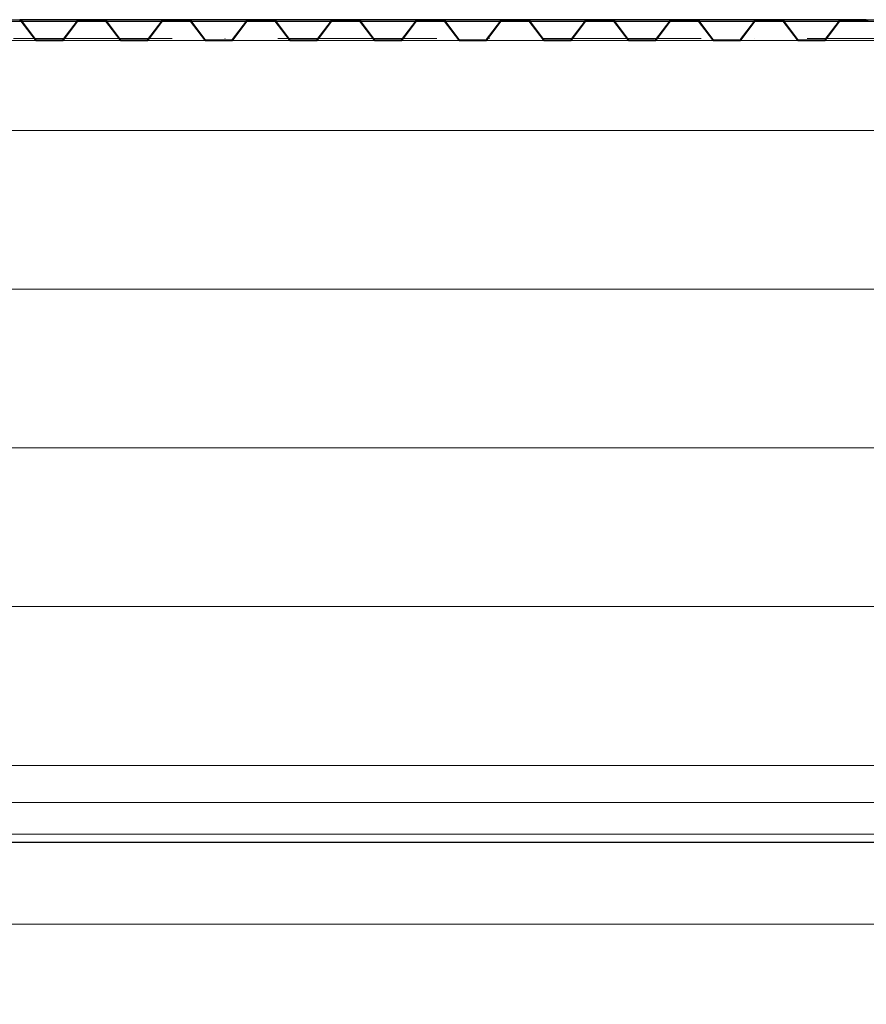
# Model space of a CAD drawing. Header units: millimetres. Extents: x -2033 to 156832, y -23587 to 25008.
# Tile 48 of 71: x 85134 to 86734, y 4219 to 6079. Entities that reach past the tile are written whole.
import ezdxf

# ---------------------------------------------------------------- set-up
doc = ezdxf.new("R2010")
doc.units = ezdxf.units.MM
doc.linetypes.add('Čerchovaná 3mm', pattern=[500, 300, -100, 0, -100])
for name, color, linetype, lineweight in [('CA_NEVHRA1', 3, 'Čerchovaná 3mm', 13), ('CA_PODLAHA', 1, 'Continuous', 25), ('CA_PODLAHA25', 7, 'Continuous', 13), ('CA_POHHRA18', 9, 'Continuous', 9), ('CA_POHHRA25', 7, 'Continuous', 13), ('CA_REZY', 1, 'Continuous', 25), ('CA_ZARIZPRED', 8, 'Continuous', 13)]:
    doc.layers.add(name, color=color, linetype=linetype, lineweight=lineweight)

# ---------------------------------------------------------------- blocks, each defined once
blk = doc.blocks.new('ocelová kce final - 11542_003_OK-HALA_TaO-2_ET_AciS_2025-05-29_upr_dwg-2597525-ŘEZ 3 _vestavek V1')
at = {"layer": 'CA_REZY'}
for p, q in [((4570, 6079), (21835, 6079)), ((13686.1, 6079), (13573.9, 6079)), ((13576.2, 6076.7), (13602.9, 6041.6)), ((13577.1, 6077.4), (13603.8, 6042.3)), ((13603.8, 6042.3), (13577.1, 6077.4)), ((13656.2, 6042.3), (13682.9, 6077.4)), ((13682.9, 6077.4), (13656.2, 6042.3)), ((13657.1, 6041.6), (13683.8, 6076.7)), ((13733.8, 6079), (13686.2, 6079)), ((13686.2, 6077.9), (13733.8, 6077.9)), ((13846.1, 6079), (13733.9, 6079)), ((13736.2, 6076.7), (13762.9, 6041.6)), ((13737.1, 6077.4), (13763.8, 6042.3)), ((13763.8, 6042.3), (13737.1, 6077.4)), ((13816.2, 6042.3), (13842.9, 6077.4)), ((13842.9, 6077.4), (13816.2, 6042.3)), ((13817.1, 6041.6), (13843.8, 6076.7)), ((13893.8, 6079), (13846.2, 6079)), ((13846.2, 6077.9), (13893.8, 6077.9)), ((14006.1, 6079), (13893.9, 6079)), ((13896.2, 6076.7), (13922.9, 6041.6)), ((13897.1, 6077.4), (13923.8, 6042.3)), ((13923.8, 6042.3), (13897.1, 6077.4)), ((13976.2, 6042.3), (14002.9, 6077.4)), ((14002.9, 6077.4), (13976.2, 6042.3)), ((13977.1, 6041.6), (14003.8, 6076.7)), ((14053.8, 6079), (14006.2, 6079)), ((14006.2, 6077.9), (14053.8, 6077.9)), ((14166.1, 6079), (14053.9, 6079)), ((14056.2, 6076.7), (14082.9, 6041.6)), ((14057.1, 6077.4), (14083.8, 6042.3)), ((14083.8, 6042.3), (14057.1, 6077.4)), ((14136.2, 6042.3), (14162.9, 6077.4)), ((14162.9, 6077.4), (14136.2, 6042.3)), ((14137.1, 6041.6), (14163.8, 6076.7)), ((14210, 6079), (14166.2, 6079)), ((14166.2, 6077.9), (14210, 6077.9)), ((14213.8, 6079), (14170, 6079)), ((14170, 6079), (14170, 6077.9)), ((14170, 6077.9), (14213.8, 6077.9)), ((14210, 6077.9), (14210, 6079)), ((14326.1, 6079), (14213.9, 6079)), ((14216.2, 6076.7), (14242.9, 6041.6)), ((14217.1, 6077.4), (14243.8, 6042.3)), ((14243.8, 6042.3), (14217.1, 6077.4)), ((14296.2, 6042.3), (14322.9, 6077.4)), ((14322.9, 6077.4), (14296.2, 6042.3)), ((14297.1, 6041.6), (14323.8, 6076.7)), ((14373.8, 6079), (14326.2, 6079)), ((14326.2, 6077.9), (14373.8, 6077.9)), ((14486.1, 6079), (14373.9, 6079)), ((14376.2, 6076.7), (14402.9, 6041.6)), ((14377.1, 6077.4), (14403.8, 6042.3)), ((14403.8, 6042.3), (14377.1, 6077.4)), ((14456.2, 6042.3), (14482.9, 6077.4)), ((14482.9, 6077.4), (14456.2, 6042.3)), ((14457.1, 6041.6), (14483.8, 6076.7)), ((14533.8, 6079), (14486.2, 6079)), ((14486.2, 6077.9), (14533.8, 6077.9)), ((14646.1, 6079), (14533.9, 6079)), ((14536.2, 6076.7), (14562.9, 6041.6)), ((14537.1, 6077.4), (14563.8, 6042.3)), ((14563.8, 6042.3), (14537.1, 6077.4)), ((14616.2, 6042.3), (14642.9, 6077.4)), ((14642.9, 6077.4), (14616.2, 6042.3)), ((14617.1, 6041.6), (14643.8, 6076.7)), ((14693.8, 6079), (14646.2, 6079)), ((14646.2, 6077.9), (14693.8, 6077.9)), ((14806.1, 6079), (14693.9, 6079)), ((14696.2, 6076.7), (14722.9, 6041.6)), ((14697.1, 6077.4), (14723.8, 6042.3)), ((14723.8, 6042.3), (14697.1, 6077.4)), ((14776.2, 6042.3), (14802.9, 6077.4)), ((14802.9, 6077.4), (14776.2, 6042.3)), ((14777.1, 6041.6), (14803.8, 6076.7)), ((14853.8, 6079), (14806.2, 6079)), ((14806.2, 6077.9), (14853.8, 6077.9)), ((14966.1, 6079), (14853.9, 6079)), ((14856.2, 6076.7), (14882.9, 6041.6)), ((14857.1, 6077.4), (14883.8, 6042.3)), ((14883.8, 6042.3), (14857.1, 6077.4)), ((14936.2, 6042.3), (14962.9, 6077.4)), ((14962.9, 6077.4), (14936.2, 6042.3)), ((14937.1, 6041.6), (14963.8, 6076.7)), ((15013.8, 6079), (14966.2, 6079)), ((14966.2, 6077.9), (15013.8, 6077.9)), ((15126.1, 6079), (15013.9, 6079)), ((15016.2, 6076.7), (15042.9, 6041.6)), ((15017.1, 6077.4), (15043.8, 6042.3)), ((15043.8, 6042.3), (15017.1, 6077.4)), ((15096.2, 6042.3), (15122.9, 6077.4)), ((15122.9, 6077.4), (15096.2, 6042.3)), ((15097.1, 6041.6), (15123.8, 6076.7)), ((15170, 6079), (15126.2, 6079)), ((15126.2, 6077.9), (15170, 6077.9)), ((15173.8, 6079), (15130, 6079)), ((15130, 6079), (15130, 6077.9)), ((15130, 6077.9), (15173.8, 6077.9)), ((15170, 6077.9), (15170, 6079)), ((13606.2, 6041.1), (13653.8, 6041.1)), ((13653.8, 6041.1), (13606.2, 6041.1)), ((13606.2, 6040), (13653.8, 6040)), ((13766.2, 6041.1), (13813.8, 6041.1)), ((13813.8, 6041.1), (13766.2, 6041.1)), ((13766.2, 6040), (13813.8, 6040)), ((13926.2, 6041.1), (13973.8, 6041.1)), ((13973.8, 6041.1), (13926.2, 6041.1)), ((13926.2, 6040), (13973.8, 6040)), ((14086.2, 6041.1), (14133.8, 6041.1)), ((14133.8, 6041.1), (14086.2, 6041.1)), ((14086.2, 6040), (14133.8, 6040)), ((14246.2, 6041.1), (14293.8, 6041.1)), ((14293.8, 6041.1), (14246.2, 6041.1)), ((14246.2, 6040), (14293.8, 6040)), ((14406.2, 6041.1), (14453.8, 6041.1)), ((14453.8, 6041.1), (14406.2, 6041.1)), ((14406.2, 6040), (14453.8, 6040)), ((14566.2, 6041.1), (14613.8, 6041.1)), ((14613.8, 6041.1), (14566.2, 6041.1)), ((14566.2, 6040), (14613.8, 6040)), ((14726.2, 6041.1), (14773.8, 6041.1)), ((14773.8, 6041.1), (14726.2, 6041.1)), ((14726.2, 6040), (14773.8, 6040)), ((14886.2, 6041.1), (14933.8, 6041.1)), ((14933.8, 6041.1), (14886.2, 6041.1)), ((14886.2, 6040), (14933.8, 6040)), ((15046.2, 6041.1), (15093.8, 6041.1)), ((15093.8, 6041.1), (15046.2, 6041.1)), ((15046.2, 6040), (15093.8, 6040))]:
    blk.add_line(p, q, dxfattribs=at)
for centre, radius, start, end in [((13573.8, 6075), 4.04, 36.3452, 90), ((13573.8, 6075), 2.96, 36.1815, 90), ((13573.8, 6075), 4.04, 36.3453, 88.7247), ((13686.3, 6074.8), 4.18, 91.5924, 142.6726), ((13686.2, 6075), 4.04, 90, 143.6548), ((13686.2, 6075), 2.96, 90, 143.8185), ((13733.8, 6075), 4.04, 36.3452, 90), ((13733.8, 6075), 2.96, 36.1815, 90), ((13733.8, 6075), 4.04, 36.3453, 88.7247), ((13846.3, 6074.8), 4.18, 91.5924, 142.6726), ((13846.2, 6075), 4.04, 90, 143.6548), ((13846.2, 6075), 2.96, 90, 143.8185), ((13893.8, 6075), 4.04, 36.3452, 90), ((13893.8, 6075), 2.96, 36.1815, 90), ((13893.8, 6075), 4.04, 36.3453, 88.7247), ((14006.3, 6074.8), 4.18, 91.5924, 142.6726), ((14006.2, 6075), 4.04, 90, 143.6548), ((14006.2, 6075), 2.96, 90, 143.8185), ((14053.8, 6075), 4.04, 36.3452, 90), ((14053.8, 6075), 2.96, 36.1815, 90), ((14053.8, 6075), 4.04, 36.3453, 88.7247), ((14166.3, 6074.8), 4.18, 91.5924, 142.6726), ((14166.2, 6075), 4.04, 90, 143.6548), ((14166.2, 6075), 2.96, 90, 143.8185), ((14213.8, 6075), 4.04, 36.3452, 90), ((14213.8, 6075), 2.96, 36.1815, 90), ((14213.8, 6075), 4.04, 36.3453, 88.7247), ((14326.3, 6074.8), 4.18, 91.5924, 142.6726), ((14326.2, 6075), 4.04, 90, 143.6548), ((14326.2, 6075), 2.96, 90, 143.8185), ((14373.8, 6075), 4.04, 36.3452, 90), ((14373.8, 6075), 2.96, 36.1815, 90), ((14373.8, 6075), 4.04, 36.3453, 88.7247), ((14486.3, 6074.8), 4.18, 91.5924, 142.6726), ((14486.2, 6075), 4.04, 90, 143.6548), ((14486.2, 6075), 2.96, 90, 143.8185), ((14533.8, 6075), 4.04, 36.3452, 90), ((14533.8, 6075), 2.96, 36.1815, 90), ((14533.8, 6075), 4.04, 36.3453, 88.7247), ((14646.3, 6074.8), 4.18, 91.5924, 142.6726), ((14646.2, 6075), 4.04, 90, 143.6548), ((14646.2, 6075), 2.96, 90, 143.8185), ((14693.8, 6075), 4.04, 36.3452, 90), ((14693.8, 6075), 2.96, 36.1815, 90), ((14693.8, 6075), 4.04, 36.3453, 88.7247), ((14806.3, 6074.8), 4.18, 91.5924, 142.6726), ((14806.2, 6075), 4.04, 90, 143.6548), ((14806.2, 6075), 2.96, 90, 143.8185), ((14853.8, 6075), 4.04, 36.3452, 90), ((14853.8, 6075), 2.96, 36.1815, 90), ((14853.8, 6075), 4.04, 36.3453, 88.7247), ((14966.3, 6074.8), 4.18, 91.5924, 142.6726), ((14966.2, 6075), 4.04, 90, 143.6548), ((14966.2, 6075), 2.96, 90, 143.8185), ((15013.8, 6075), 4.04, 36.3452, 90), ((15013.8, 6075), 2.96, 36.1815, 90), ((15013.8, 6075), 4.04, 36.3453, 88.7247), ((15126.3, 6074.8), 4.18, 91.5924, 142.6726), ((15126.2, 6075), 4.04, 90, 143.6548), ((15126.2, 6075), 2.96, 90, 143.8185), ((15173.8, 6075), 4.04, 36.3452, 90), ((15173.8, 6075), 2.96, 36.1815, 90), ((13606.2, 6044), 4.04, 216.3452, 270), ((13606.3, 6044.2), 3.09, 217.3274, 268.8539), ((13606.2, 6044), 2.96, 216.1815, 270), ((13653.8, 6044), 2.96, 270, 323.8187), ((13653.8, 6044), 2.96, 270, 323.8185), ((13653.8, 6044), 4.04, 270, 323.6548), ((13766.2, 6044), 4.04, 216.3452, 270), ((13766.3, 6044.2), 3.09, 217.3274, 268.8539), ((13766.2, 6044), 2.96, 216.1815, 270), ((13813.8, 6044), 2.96, 270, 323.8187), ((13813.8, 6044), 2.96, 270, 323.8185), ((13813.8, 6044), 4.04, 270, 323.6548), ((13926.2, 6044), 4.04, 216.3452, 270), ((13926.3, 6044.2), 3.09, 217.3274, 268.8539), ((13926.2, 6044), 2.96, 216.1815, 270), ((13973.8, 6044), 2.96, 270, 323.8187), ((13973.8, 6044), 2.96, 270, 323.8185), ((13973.8, 6044), 4.04, 270, 323.6548), ((14086.2, 6044), 4.04, 216.3452, 270), ((14086.3, 6044.2), 3.09, 217.3274, 268.8539), ((14086.2, 6044), 2.96, 216.1815, 270), ((14133.8, 6044.1), 3.07, 270.9824, 322.8363), ((14133.8, 6044), 2.96, 270, 323.8185), ((14133.8, 6044), 4.04, 270, 323.6548), ((14246.2, 6044), 4.04, 216.3452, 270), ((14246.3, 6044.2), 3.09, 217.3274, 268.8539), ((14246.2, 6044), 2.96, 216.1815, 270), ((14293.8, 6044), 2.96, 270, 323.8187), ((14293.8, 6044), 2.96, 270, 323.8185), ((14293.8, 6044), 4.04, 270, 323.6548), ((14406.2, 6044), 4.04, 216.3452, 270), ((14406.3, 6044.2), 3.09, 217.3274, 268.8539), ((14406.2, 6044), 2.96, 216.1815, 270), ((14453.8, 6044), 2.96, 270, 323.8187), ((14453.8, 6044), 2.96, 270, 323.8185), ((14453.8, 6044), 4.04, 270, 323.6548), ((14566.2, 6044), 4.04, 216.3452, 270), ((14566.3, 6044.2), 3.09, 217.3274, 268.8539), ((14566.2, 6044), 2.96, 216.1815, 270), ((14613.8, 6044), 2.96, 270, 323.8187), ((14613.8, 6044), 2.96, 270, 323.8185), ((14613.8, 6044), 4.04, 270, 323.6548), ((14726.2, 6044), 4.04, 216.3452, 270), ((14726.3, 6044.2), 3.09, 217.3274, 268.8539), ((14726.2, 6044), 2.96, 216.1815, 270), ((14773.8, 6044.1), 3.07, 270.9824, 322.8363), ((14773.8, 6044), 2.96, 270, 323.8185), ((14773.8, 6044), 4.04, 270, 323.6548), ((14886.2, 6044), 4.04, 216.3452, 270), ((14886.3, 6044.2), 3.09, 217.3274, 268.8539), ((14886.2, 6044), 2.96, 216.1815, 270), ((14933.8, 6044), 2.96, 270, 323.8187), ((14933.8, 6044), 2.96, 270, 323.8185), ((14933.8, 6044), 4.04, 270, 323.6548), ((15046.2, 6044), 4.04, 216.3452, 270), ((15046.3, 6044.2), 3.09, 217.3274, 268.8539), ((15046.2, 6044), 2.96, 216.1815, 270), ((15093.8, 6044), 2.96, 270, 323.8187), ((15093.8, 6044), 2.96, 270, 323.8185), ((15093.8, 6044), 4.04, 270, 323.6548)]:
    blk.add_arc(centre, radius, start, end, dxfattribs=at)
blk = doc.blocks.new('ocelová kce final - ocelová kce final-2597615-ŘEZ 3 _vestavek V1')
blk.add_blockref('ocelová kce final - 11542_003_OK-HALA_TaO-2_ET_AciS_2025-05-29_upr_dwg-2597525-ŘEZ 3 _vestavek V1', (0, 0))

msp = doc.modelspace()

# ---------------------------------------------------------------- hatches: boundary and pattern name
at = {"layer": 'CA_POHHRA25', "lineweight": 9}
h = msp.add_hatch(dxfattribs=at)
h.set_pattern_fill('FP_25', color=256, style=0, pattern_type=2)
h.set_pattern_definition([(0, (225784.02, 6169.97), (0, 300), [])])
h.paths.add_polyline_path([(75990.2, 0), (93335.2, 0), (93335.2, 2050), (93265.2, 2050), (93258.1, 2052.9), (93255.2, 2060), (93255.2, 2140), (93258.1, 2147.1), (93265.2, 2150), (93395.2, 2150), (93402.3, 2147.1), (93405.2, 2140), (93405.2, 2060), (93402.3, 2052.9), (93395.2, 2050), (93435.2, 2050), (93435.2, 6160), (93405.2, 6160), (93405.2, 6023), (93311.2, 6023), (93300.7, 6020.2), (93293, 6012.5), (93290.2, 6002), (93290.2, 5838), (93293, 5827.5), (93300.7, 5819.8), (93311.2, 5817), (93405.2, 5817), (93405.2, 5800), (93165.2, 5800), (93165.2, 5817), (93259.2, 5817), (93269.7, 5819.8), (93277.4, 5827.5), (93280.2, 5838), (93280.2, 6002), (93277.4, 6012.5), (93269.7, 6020.2), (93259.2, 6023), (93165.2, 6023), (93165.2, 6040), (93166.4, 6041.1), (93163.1, 6041.6), (93134, 6078.5), (93134, 6077.9), (93083.1, 6077.4), (93084, 6076.7), (93056.4, 6042.3), (93054, 6040), (93006.4, 6041.1), (93003.1, 6041.6), (92974, 6078.5), (92974, 6077.9), (92923.1, 6077.4), (92924, 6076.7), (92896.4, 6042.3), (92894, 6040), (92846.4, 6041.1), (92843.1, 6041.6), (92814, 6078.5), (92814, 6077.9), (92763.1, 6077.4), (92764, 6076.7), (92736.4, 6042.3), (92734, 6040), (92686.4, 6041.1), (92683.1, 6041.6), (92654, 6078.5), (92654, 6077.9), (92603.1, 6077.4), (92604, 6076.7), (92576.4, 6042.3), (92574, 6040), (92526.4, 6041.1), (92523.1, 6041.6), (92494, 6078.5), (92494, 6077.9), (92443.1, 6077.4), (92444, 6076.7), (92416.4, 6042.3), (92414, 6040), (92366.4, 6041.1), (92363.1, 6041.6), (92334, 6078.5), (92333.3, 6077.9), (92283.1, 6077.4), (92284, 6076.7), (92256.4, 6042.3), (92254, 6040), (92206.4, 6041.1), (92203.1, 6041.6), (92174, 6078.5), (92174, 6077.9), (92123.1, 6077.4), (92124, 6076.7), (92096.4, 6042.3), (92094, 6040), (92046.4, 6041.1), (92043.1, 6041.6), (92014, 6078.5), (92014, 6077.9), (91963.1, 6077.4), (91964, 6076.7), (91936.4, 6042.3), (91934, 6040), (91886.4, 6041.1), (91883.1, 6041.6), (91854, 6078.5), (91854, 6077.9), (91803.1, 6077.4), (91804, 6076.7), (91776.4, 6042.3), (91774, 6040), (91726.4, 6041.1), (91723.1, 6041.6), (91694, 6078.5), (91694, 6077.9), (91643.1, 6077.4), (91644, 6076.7), (91616.4, 6042.3), (91614, 6040), (91566.4, 6041.1), (91563.1, 6041.6), (91534, 6078.5), (91534, 6077.9), (91483.1, 6077.4), (91484, 6076.7), (91456.4, 6042.3), (91454, 6040), (91406.4, 6041.1), (91403.1, 6041.6), (91374, 6078.5), (91374, 6077.9), (91323.1, 6077.4), (91324, 6076.7), (91296.4, 6042.3), (91294, 6040), (91246.4, 6041.1), (91243.1, 6041.6), (91214, 6078.5), (91214, 6077.9), (91163.1, 6077.4), (91164, 6076.7), (91136.4, 6042.3), (91132.2, 6040), (91086.4, 6041.1), (91083.1, 6041.6), (91054, 6078.5), (91054, 6077.9), (91003.1, 6077.4), (91004, 6076.7), (90976.4, 6042.3), (90974, 6040), (90926.4, 6041.1), (90923.1, 6041.6), (90894, 6078.5), (90894, 6077.9), (90843.1, 6077.4), (90844, 6076.7), (90816.4, 6042.3), (90814, 6040), (90766.4, 6041.1), (90763.1, 6041.6), (90734, 6078.5), (90734, 6077.9), (90683.1, 6077.4), (90684, 6076.7), (90656.4, 6042.3), (90654, 6040), (90606.4, 6041.1), (90603.1, 6041.6), (90574, 6078.5), (90574, 6077.9), (90523.1, 6077.4), (90524, 6076.7), (90496.4, 6042.3), (90494, 6040), (90446.4, 6041.1), (90443.1, 6041.6), (90414, 6078.5), (90414, 6077.9), (90363.1, 6077.4), (90364, 6076.7), (90336.4, 6042.3), (90334, 6040), (90286.4, 6041.1), (90283.1, 6041.6), (90254, 6078.5), (90254, 6077.9), (90203.1, 6077.4), (90204, 6076.7), (90176.4, 6042.3), (90174, 6040), (90126.4, 6041.1), (90123.1, 6041.6), (90094, 6078.5), (90094, 6077.9), (90043.1, 6077.4), (90044, 6076.7), (90016.4, 6042.3), (90014, 6040), (89966.4, 6041.1), (89963.1, 6041.6), (89934, 6078.5), (89934, 6077.9), (89883.1, 6077.4), (89884, 6076.7), (89856.4, 6042.3), (89854, 6040), (89806.4, 6041.1), (89803.1, 6041.6), (89774, 6078.5), (89774, 6077.9), (89723.1, 6077.4), (89724, 6076.7), (89696.4, 6042.3), (89694, 6040), (89646.4, 6041.1), (89643.1, 6041.6), (89614, 6078.5), (89614, 6077.9), (89563.1, 6077.4), (89564, 6076.7), (89536.4, 6042.3), (89534, 6040), (89486.4, 6041.1), (89483.1, 6041.6), (89454, 6078.5), (89454, 6077.9), (89403.1, 6077.4), (89404, 6076.7), (89376.4, 6042.3), (89374, 6040), (89326.4, 6041.1), (89323.1, 6041.6), (89294, 6078.5), (89294, 6077.9), (89243.1, 6077.4), (89244, 6076.7), (89216.4, 6042.3), (89214, 6040), (89166.4, 6041.1), (89163.1, 6041.6), (89134, 6078.5), (89134, 6077.9), (89083.1, 6077.4), (89084, 6076.7), (89056.4, 6042.3), (89054, 6040), (89006.4, 6041.1), (89003.1, 6041.6), (88974, 6078.5), (88974, 6077.9), (88923.1, 6077.4), (88924, 6076.7), (88896.4, 6042.3), (88894, 6040), (88846.4, 6041.1), (88843.1, 6041.6), (88814, 6078.5), (88814, 6077.9), (88763.1, 6077.4), (88764, 6076.7), (88736.4, 6042.3), (88729.9, 6040), (88686.4, 6041.1), (88683.1, 6041.6), (88654, 6078.5), (88654, 6077.9), (88603.1, 6077.4), (88604, 6076.7), (88576.4, 6042.3), (88574, 6040), (88526.4, 6041.1), (88523.1, 6041.6), (88494, 6078.5), (88494, 6077.9), (88443.1, 6077.4), (88444, 6076.7), (88416.4, 6042.3), (88414, 6040), (88366.4, 6041.1), (88363.1, 6041.6), (88334, 6078.5), (88334, 6077.9), (88283.1, 6077.4), (88284, 6076.7), (88256.4, 6042.3), (88254, 6040), (88206.4, 6041.1), (88203.1, 6041.6), (88174, 6078.5), (88174, 6077.9), (88123.1, 6077.4), (88124, 6076.7), (88096.4, 6042.3), (88094, 6040), (88046.4, 6041.1), (88043.1, 6041.6), (88014, 6078.5), (88014, 6077.9), (87963.1, 6077.4), (87964, 6076.7), (87936.4, 6042.3), (87934, 6040), (87886.4, 6041.1), (87883.1, 6041.6), (87854, 6078.5), (87854, 6077.9), (87803.1, 6077.4), (87804, 6076.7), (87776.4, 6042.3), (87774, 6040), (87726.4, 6041.1), (87720.2, 6045.5), (87694, 6078.5), (87694, 6077.9), (87643.1, 6077.4), (87644, 6076.7), (87616.4, 6042.3), (87614, 6040), (87720.2, 6040), (87720.2, 6023), (87626.2, 6023), (87615.7, 6020.2), (87608, 6012.5), (87605.2, 6002), (87605.2, 5838), (87608, 5827.5), (87615.7, 5819.8), (87626.2, 5817), (87720.2, 5817), (87720.2, 5800), (87480.2, 5800), (87480.2, 5817), (87574.2, 5817), (87584.7, 5819.8), (87592.4, 5827.5), (87595.2, 5838), (87595.2, 6002), (87592.4, 6012.5), (87584.7, 6020.2), (87574.2, 6023), (87480.2, 6023), (87480.2, 6040), (87566.4, 6041.1), (87563.1, 6041.6), (87534, 6078.5), (87534, 6077.9), (87483.1, 6077.4), (87484, 6076.7), (87456.4, 6042.3), (87454, 6040), (87406.4, 6041.1), (87403.1, 6041.6), (87374, 6078.5), (87374, 6077.9), (87323.1, 6077.4), (87324, 6076.7), (87296.4, 6042.3), (87294, 6040), (87246.4, 6041.1), (87243.1, 6041.6), (87214, 6078.5), (87214, 6077.9), (87163.1, 6077.4), (87164, 6076.7), (87136.4, 6042.3), (87134, 6040), (87086.4, 6041.1), (87083.1, 6041.6), (87054, 6078.5), (87054, 6077.9), (87003.1, 6077.4), (87004, 6076.7), (86976.4, 6042.3), (86974, 6040), (86926.4, 6041.1), (86923.1, 6041.6), (86894, 6078.5), (86894, 6077.9), (86843.1, 6077.4), (86844, 6076.7), (86816.4, 6042.3), (86814, 6040), (86766.4, 6041.1), (86763.1, 6041.6), (86734, 6078.5), (86734, 6077.9), (86683.1, 6077.4), (86684, 6076.7), (86656.4, 6042.3), (86654, 6040), (86606.4, 6041.1), (86603.1, 6041.6), (86574, 6078.5), (86574, 6077.9), (86523.1, 6077.4), (86524, 6076.7), (86496.4, 6042.3), (86494, 6040), (86446.4, 6041.1), (86443.1, 6041.6), (86414, 6078.5), (86414, 6077.9), (86363.1, 6077.4), (86364, 6076.7), (86336.4, 6042.3), (86334, 6040), (86286.4, 6041.1), (86283.1, 6041.6), (86254, 6078.5), (86254, 6077.9), (86203.1, 6077.4), (86204, 6076.7), (86176.4, 6042.3), (86174, 6040), (86126.4, 6041.1), (86123.1, 6041.6), (86094, 6078.5), (86094, 6077.9), (86043.1, 6077.4), (86044, 6076.7), (86016.4, 6042.3), (86014, 6040), (85966.4, 6041.1), (85963.1, 6041.6), (85934, 6078.5), (85934, 6077.9), (85883.1, 6077.4), (85884, 6076.7), (85856.4, 6042.3), (85854, 6040), (85806.4, 6041.1), (85803.1, 6041.6), (85774, 6078.5), (85774, 6077.9), (85723.1, 6077.4), (85724, 6076.7), (85696.4, 6042.3), (85694, 6040), (85646.4, 6041.1), (85641.3, 6044), (85614, 6078.5), (85614, 6077.9), (85563.1, 6077.4), (85564, 6076.7), (85536.4, 6042.3), (85534, 6040), (85486.4, 6041.1), (85483.1, 6041.6), (85454, 6078.5), (85454, 6077.9), (85403.1, 6077.4), (85404, 6076.7), (85376.4, 6042.3), (85374, 6040), (85326.4, 6041.1), (85323.1, 6041.6), (85294, 6078.5), (85294, 6077.9), (85243.1, 6077.4), (85244, 6076.7), (85216.4, 6042.3), (85214, 6040), (85166.4, 6041.1), (85163.1, 6041.6), (85134, 6078.5), (85134, 6077.9), (85083.1, 6077.4), (85084, 6076.7), (85056.4, 6042.3), (85054, 6040), (85006.4, 6041.1), (85003.1, 6041.6), (84974, 6078.5), (84974, 6077.9), (84923.1, 6077.4), (84924, 6076.7), (84896.4, 6042.3), (84894, 6040), (84846.4, 6041.1), (84843.1, 6041.6), (84814, 6078.5), (84814, 6077.9), (84763.1, 6077.4), (84764, 6076.7), (84736.4, 6042.3), (84734, 6040), (84686.4, 6041.1), (84683.1, 6041.6), (84654, 6078.5), (84654, 6077.9), (84603.1, 6077.4), (84604, 6076.7), (84576.4, 6042.3), (84574, 6040), (84526.4, 6041.1), (84523.1, 6041.6), (84494, 6078.5), (84494, 6077.9), (84443.1, 6077.4), (84444, 6076.7), (84416.4, 6042.3), (84414, 6040), (84366.4, 6041.1), (84363.1, 6041.6), (84334, 6078.5), (84334, 6077.9), (84283.1, 6077.4), (84284, 6076.7), (84256.4, 6042.3), (84254, 6040), (84206.4, 6041.1), (84203.1, 6041.6), (84174, 6078.5), (84174, 6077.9), (84123.1, 6077.4), (84124, 6076.7), (84096.4, 6042.3), (84094, 6040), (84046.4, 6041.1), (84043.1, 6041.6), (84014, 6078.5), (84014, 6077.9), (83963.1, 6077.4), (83964, 6076.7), (83936.4, 6042.3), (83934, 6040), (83886.4, 6041.1), (83883.1, 6041.6), (83854, 6078.5), (83854, 6077.9), (83803.1, 6077.4), (83804, 6076.7), (83776.4, 6042.3), (83774, 6040), (83726.4, 6041.1), (83723.1, 6041.6), (83694, 6078.5), (83694, 6077.9), (83643.1, 6077.4), (83644, 6076.7), (83616.4, 6042.3), (83614, 6040), (83566.4, 6041.1), (83563.1, 6041.6), (83534, 6078.5), (83534, 6077.9), (83483.1, 6077.4), (83484, 6076.7), (83456.4, 6042.3), (83454, 6040), (83406.4, 6041.1), (83403.1, 6041.6), (83374, 6078.5), (83374, 6077.9), (83323.1, 6077.4), (83324, 6076.7), (83296.4, 6042.3), (83294, 6040), (83246.4, 6041.1), (83243.1, 6041.6), (83214, 6078.5), (83214, 6077.9), (83163.1, 6077.4), (83164, 6076.7), (83136.4, 6042.3), (83134, 6040), (83086.4, 6041.1), (83083.1, 6041.6), (83054, 6078.5), (83054, 6077.9), (83003.1, 6077.4), (83004, 6076.7), (82976.4, 6042.3), (82974, 6040), (82926.4, 6041.1), (82923.1, 6041.6), (82894, 6078.5), (82894, 6077.9), (82843.1, 6077.4), (82844, 6076.7), (82816.4, 6042.3), (82814, 6040), (82766.4, 6041.1), (82763.1, 6041.6), (82734, 6078.5), (82734, 6077.9), (82683.1, 6077.4), (82684, 6076.7), (82656.4, 6042.3), (82654, 6040), (82606.4, 6041.1), (82603.1, 6041.6), (82574, 6078.5), (82574, 6077.9), (82523.1, 6077.4), (82524, 6076.7), (82496.4, 6042.3), (82494, 6040), (82446.4, 6041.1), (82443.1, 6041.6), (82414, 6078.5), (82414, 6077.9), (82363.1, 6077.4), (82364, 6076.7), (82336.4, 6042.3), (82334, 6040), (82286.4, 6041.1), (82283.1, 6041.6), (82254, 6078.5), (82254, 6077.9), (82203.1, 6077.4), (82204, 6076.7), (82176.4, 6042.3), (82174, 6040), (82126.4, 6041.1), (82123.1, 6041.6), (82094, 6078.5), (82094, 6077.9), (82043.1, 6077.4), (82044, 6076.7), (82016.4, 6042.3), (82014, 6040), (82040.2, 6040), (82040.2, 6023), (81946.2, 6023), (81935.7, 6020.2), (81928, 6012.5), (81925.2, 6002), (81925.2, 5838), (81928, 5827.5), (81935.7, 5819.8), (81946.2, 5817), (82040.2, 5817), (82040.2, 5800), (81800.2, 5800), (81800.2, 5817), (81894.2, 5817), (81904.7, 5819.8), (81912.4, 5827.5), (81915.2, 5838), (81915.2, 6002), (81912.4, 6012.5), (81904.7, 6020.2), (81894.2, 6023), (81800.2, 6023), (81800.2, 6040), (81806.4, 6041.1), (81800.2, 6045.5), (81774, 6078.5), (81774, 6077.9), (81723.1, 6077.4), (81724, 6076.7), (81696.4, 6042.3), (81694, 6040), (81646.4, 6041.1), (81643.1, 6041.6), (81614, 6078.5), (81614, 6077.9), (81563.1, 6077.4), (81564, 6076.7), (81536.4, 6042.3), (81534, 6040), (81486.4, 6041.1), (81483.1, 6041.6), (81454, 6078.5), (81454, 6077.9), (81403.1, 6077.4), (81404, 6076.7), (81376.4, 6042.3), (81374, 6040), (81326.4, 6041.1), (81323.1, 6041.6), (81294, 6078.5), (81294, 6077.9), (81243.1, 6077.4), (81244, 6076.7), (81216.4, 6042.3), (81214, 6040), (81166.4, 6041.1), (81163.1, 6041.6), (81134, 6078.5), (81134, 6077.9), (81083.1, 6077.4), (81084, 6076.7), (81056.4, 6042.3), (81054, 6040), (81006.4, 6041.1), (81003.1, 6041.6), (80974, 6078.5), (80974, 6077.9), (80923.1, 6077.4), (80924, 6076.7), (80896.4, 6042.3), (80894, 6040), (80846.4, 6041.1), (80843.1, 6041.6), (80814, 6078.5), (80814, 6077.9), (80763.1, 6077.4), (80764, 6076.7), (80736.4, 6042.3), (80734, 6040), (80686.4, 6041.1), (80683.1, 6041.6), (80654, 6078.5), (80654, 6077.9), (80603.1, 6077.4), (80604, 6076.7), (80576.4, 6042.3), (80574, 6040), (80526.4, 6041.1), (80523.1, 6041.6), (80494, 6078.5), (80493.7, 6077.9), (80443.1, 6077.4), (80444, 6076.7), (80416.4, 6042.3), (80414, 6040), (80366.4, 6041.1), (80363.1, 6041.6), (80334, 6078.5), (80334, 6077.9), (80283.1, 6077.4), (80284, 6076.7), (80256.4, 6042.3), (80254, 6040), (80206.4, 6041.1), (80203.1, 6041.6), (80174, 6078.5), (80174, 6077.9), (80123.1, 6077.4), (80124, 6076.7), (80096.4, 6042.3), (80094, 6040), (80046.4, 6041.1), (80043.1, 6041.6), (80014, 6078.5), (80014, 6077.9), (79963.1, 6077.4), (79964, 6076.7), (79936.4, 6042.3), (79934, 6040), (79886.4, 6041.1), (79883.1, 6041.6), (79854, 6078.5), (79854, 6077.9), (79803.1, 6077.4), (79804, 6076.7), (79776.4, 6042.3), (79774, 6040), (79726.4, 6041.1), (79723.1, 6041.6), (79694, 6078.5), (79694, 6077.9), (79643.1, 6077.4), (79644, 6076.7), (79616.4, 6042.3), (79614, 6040), (79566.4, 6041.1), (79563.1, 6041.6), (79534, 6078.5), (79534, 6077.9), (79483.1, 6077.4), (79484, 6076.7), (79456.4, 6042.3), (79454, 6040), (79406.4, 6041.1), (79403.1, 6041.6), (79374, 6078.5), (79374, 6077.9), (79323.1, 6077.4), (79324, 6076.7), (79296.4, 6042.3), (79292.6, 6040), (79246.4, 6041.1), (79243.1, 6041.6), (79214, 6078.5), (79214, 6077.9), (79163.1, 6077.4), (79164, 6076.7), (79136.4, 6042.3), (79134, 6040), (79086.4, 6041.1), (79083.1, 6041.6), (79054, 6078.5), (79054, 6077.9), (79003.1, 6077.4), (79004, 6076.7), (78976.4, 6042.3), (78974, 6040), (78926.4, 6041.1), (78923.1, 6041.6), (78894, 6078.5), (78894, 6077.9), (78843.1, 6077.4), (78844, 6076.7), (78816.4, 6042.3), (78814, 6040), (78766.4, 6041.1), (78763.1, 6041.6), (78734, 6078.5), (78734, 6077.9), (78683.1, 6077.4), (78684, 6076.7), (78656.4, 6042.3), (78654, 6040), (78606.2, 6041.2), (78603.1, 6041.6), (78574, 6078.5), (78574, 6077.9), (78523.1, 6077.4), (78524, 6076.7), (78496.4, 6042.3), (78494, 6040), (78446.4, 6041.1), (78443.1, 6041.6), (78414, 6078.5), (78414, 6077.9), (78363.1, 6077.4), (78364, 6076.7), (78336.4, 6042.3), (78334, 6040), (78286.4, 6041.1), (78283.1, 6041.6), (78254, 6078.5), (78254, 6077.9), (78203.1, 6077.4), (78204, 6076.7), (78176.4, 6042.3), (78174, 6040), (78126.4, 6041.1), (78123.1, 6041.6), (78094, 6078.5), (78094, 6077.9), (78043.1, 6077.4), (78044, 6076.7), (78016.4, 6042.3), (78014, 6040), (77966.4, 6041.1), (77963.1, 6041.6), (77934, 6078.5), (77934, 6077.9), (77883.1, 6077.4), (77884, 6076.7), (77856.4, 6042.3), (77854, 6040), (77806.4, 6041.1), (77803.1, 6041.6), (77774, 6078.5), (77774, 6077.9), (77723.1, 6077.4), (77724, 6076.7), (77696.4, 6042.3), (77694, 6040), (77646.4, 6041.1), (77643.1, 6041.6), (77614, 6078.5), (77614, 6077.9), (77563.1, 6077.4), (77564, 6076.7), (77536.4, 6042.3), (77534, 6040), (77486.4, 6041.1), (77483.1, 6041.6), (77454, 6078.5), (77454, 6077.9), (77403.1, 6077.4), (77404, 6076.7), (77376.4, 6042.3), (77374, 6040), (77326.4, 6041.1), (77323.1, 6041.6), (77294, 6078.5), (77294, 6077.9), (77243.1, 6077.4), (77244, 6076.7), (77216.4, 6042.3), (77214, 6040), (77166.4, 6041.1), (77163.1, 6041.6), (77134, 6078.5), (77134, 6077.9), (77083.1, 6077.4), (77084, 6076.7), (77056.4, 6042.3), (77054, 6040), (77006.4, 6041.1), (77003.1, 6041.6), (76974, 6078.5), (76974, 6077.9), (76923.1, 6077.4), (76924, 6076.7), (76896.4, 6042.3), (76890.3, 6040), (76846.4, 6041.1), (76843.1, 6041.6), (76814, 6078.5), (76814, 6077.9), (76763.1, 6077.4), (76764, 6076.7), (76736.4, 6042.3), (76734, 6040), (76686.4, 6041.1), (76683.1, 6041.6), (76654, 6078.5), (76654, 6077.9), (76603.1, 6077.4), (76604, 6076.7), (76576.4, 6042.3), (76574, 6040), (76526.4, 6041.1), (76523.1, 6041.6), (76494, 6078.5), (76494, 6077.9), (76443.1, 6077.4), (76444, 6076.7), (76416.4, 6042.3), (76414, 6040), (76366.4, 6041.1), (76360.2, 6045.5), (76334, 6078.5), (76334, 6077.9), (76283.1, 6077.4), (76284, 6076.7), (76256.4, 6042.3), (76254, 6040), (76360.2, 6040), (76360.2, 6023), (76266.2, 6023), (76255.7, 6020.2), (76248, 6012.5), (76245.2, 6001.2), (76245.2, 5838), (76248, 5827.5), (76255.7, 5819.8), (76266.2, 5817), (76360.2, 5817), (76360.2, 5800), (76120.2, 5800), (76120.2, 5817), (76214.2, 5817), (76224.7, 5819.8), (76232.4, 5827.5), (76235.2, 5838), (76234.4, 6004.9), (76232.4, 6012.5), (76224.7, 6020.2), (76214.2, 6023), (76120.2, 6023), (76120.2, 6160), (75790.2, 6160), (75790.2, 400), (75990.2, 400), (75990.2, 108)])
h.paths.add_polyline_path([(93395.2, 2055), (93398.7, 2056.5), (93400.2, 2060), (93400.2, 2140), (93398.7, 2143.5), (93395.2, 2145), (93265.2, 2145), (93261.7, 2143.5), (93260.2, 2140), (93260.2, 2060), (93261.7, 2056.5), (93265.2, 2055), (93335.2, 2055)])
h.paths.add_polyline_path([(81946.2, 4600), (81800.2, 4600), (81800.2, 4617), (81894.2, 4617), (81904.7, 4619.8), (81912.4, 4627.5), (81915.2, 4638), (81915.2, 4802), (81912.4, 4812.5), (81904.7, 4820.2), (81894.2, 4823), (81800.2, 4823), (81800.2, 4840), (82040.2, 4840), (82040.2, 4823), (81946.2, 4823), (81935.7, 4820.2), (81928, 4812.5), (81925.2, 4802), (81925.2, 4638), (81928, 4627.5), (81935.7, 4619.8), (81946.2, 4617), (82040.2, 4617), (82040.2, 4600)])
h.paths.add_polyline_path([(93311.2, 4600), (93165.2, 4600), (93165.2, 4617), (93259.2, 4617), (93269.7, 4619.8), (93277.4, 4627.5), (93280.2, 4638), (93280.2, 4802), (93277.4, 4812.5), (93269.7, 4820.2), (93259.2, 4823), (93165.2, 4823), (93165.2, 4840), (93405.2, 4840), (93405.2, 4823), (93311.2, 4823), (93300.7, 4820.2), (93293, 4812.5), (93290.2, 4802), (93290.2, 4638), (93293, 4627.5), (93300.7, 4619.8), (93311.2, 4617), (93405.2, 4617), (93405.2, 4600)])
h.paths.add_polyline_path([(87626.2, 4600), (87480.2, 4600), (87480.2, 4617), (87574.2, 4617), (87584.7, 4619.8), (87592.4, 4627.5), (87595.2, 4638), (87595.2, 4802), (87592.4, 4812.5), (87584.7, 4820.2), (87574.2, 4823), (87480.2, 4823), (87480.2, 4840), (87720.2, 4840), (87720.2, 4823), (87626.2, 4823), (87615.7, 4820.2), (87608, 4812.5), (87605.2, 4802), (87605.2, 4638), (87608, 4627.5), (87615.7, 4619.8), (87626.2, 4617), (87720.2, 4617), (87720.2, 4600)])
h.paths.add_polyline_path([(76360.2, 4600), (76120.2, 4600), (76120.2, 4617), (76214.2, 4617), (76224.7, 4619.8), (76232.4, 4627.5), (76235.2, 4638), (76235.2, 4802), (76232.4, 4812.5), (76224.7, 4820.2), (76214.2, 4823), (76120.2, 4823), (76120.2, 4840), (76360.2, 4840), (76360.2, 4823), (76266.2, 4823), (76255.7, 4820.2), (76248, 4812.5), (76245.2, 4802), (76245.2, 4638), (76248, 4627.5), (76255.7, 4619.8), (76266.2, 4617), (76360.2, 4617)])
h.paths.add_polyline_path([(93257.2, 5376.9), (93252.6, 5378.2), (93248.7, 5381.9), (93246.1, 5387.6), (93245.2, 5394.2), (93246.1, 5481.8), (93248.7, 5487.4), (93252.6, 5491.2), (93257.2, 5492.5), (93315.5, 5492.2), (93319.9, 5489.6), (93323.5, 5483.8), (93325.1, 5476.8), (93325.2, 5475.1), (93324.3, 5387.6), (93321.7, 5381.9), (93317.8, 5378.2), (93313.2, 5376.9), (93277, 5376.9)])
h.paths.add_polyline_path([(87614.6, 5376.9), (87569.9, 5377.2), (87565.5, 5379.8), (87561.9, 5385.5), (87560.3, 5392.5), (87560.2, 5394.2), (87561.1, 5481.8), (87563.7, 5487.4), (87567.6, 5491.2), (87572.2, 5492.5), (87630.5, 5492.2), (87634.9, 5489.6), (87638.5, 5483.8), (87640.1, 5476.8), (87640.2, 5475.1), (87639.3, 5387.6), (87636.7, 5381.9), (87632.8, 5378.2), (87628.2, 5376.9)])
h.paths.add_polyline_path([(81892.2, 5376.9), (81887.6, 5378.2), (81883.7, 5381.9), (81881.1, 5387.6), (81880.2, 5394.2), (81881.1, 5481.8), (81883.7, 5487.4), (81887.6, 5491.2), (81892.2, 5492.5), (81950.5, 5492.2), (81954.9, 5489.6), (81958.5, 5483.8), (81960.1, 5476.8), (81960.2, 5475.1), (81959.3, 5387.6), (81956.7, 5381.9), (81952.2, 5377.9), (81948.2, 5376.9)])
h.paths.add_polyline_path([(76212.2, 5376.9), (76207.6, 5378.2), (76203.7, 5381.9), (76201.1, 5387.6), (76200.2, 5394.2), (76201.1, 5481.8), (76204, 5487.7), (76207.6, 5491.2), (76212.2, 5492.5), (76270.5, 5492.2), (76274.9, 5489.6), (76278.5, 5483.8), (76280.1, 5476.8), (76280.2, 5475.1), (76279.3, 5387.6), (76276.7, 5381.9), (76272.8, 5378.2), (76268.2, 5376.9)])
h.paths.add_polyline_path([(93313.2, 5385.5), (93316.5, 5387), (93318.7, 5390.9), (93319.2, 5394.2), (93318.2, 5480), (93315.5, 5483.2), (93313.2, 5483.8), (93254.9, 5483.2), (93252.2, 5480), (93251.2, 5475.1), (93252.2, 5389.4), (93254.9, 5386.2), (93257.2, 5385.5), (93277, 5385.5)])
h.paths.add_polyline_path([(87572.2, 5385.5), (87630.5, 5386.2), (87633.2, 5389.4), (87634.2, 5394.2), (87633.2, 5480), (87630.5, 5483.2), (87628.2, 5483.8), (87569.9, 5483.2), (87567.2, 5480), (87566.2, 5475.1), (87567.2, 5389.4), (87569.9, 5386.2), (87571, 5385.7)])
h.paths.add_polyline_path([(81892.2, 5385.5), (81950.5, 5386.2), (81953.2, 5389.4), (81954.2, 5394.2), (81953.2, 5480), (81950.5, 5483.2), (81948.2, 5483.8), (81889.9, 5483.2), (81887.2, 5480), (81886.2, 5475.1), (81887.2, 5389.4), (81889.9, 5386.2), (81891, 5385.7)])
h.paths.add_polyline_path([(76268.2, 5385.5), (76271.5, 5387), (76273.7, 5390.9), (76274.2, 5394.2), (76273.2, 5480), (76270.5, 5483.2), (76268.2, 5483.8), (76209.9, 5483.2), (76207.2, 5480), (76206.2, 5475.1), (76207.2, 5389.4), (76209.9, 5386.2), (76212.2, 5385.5)])
h.paths.add_polyline_path([(81854, 6040), (81966.4, 6041.1), (81963.1, 6041.6), (81934, 6078.5), (81934, 6077.9), (81883.1, 6077.4), (81884, 6076.7), (81856.4, 6042.3), (81854, 6041.1)])
h.paths.add_polyline_path([(93395.2, 6040), (93395.2, 6065.2), (93376.4, 6042.3), (93374, 6040)])
h.paths.add_polyline_path([(93295.9, 6040), (93326.4, 6041.1), (93322.6, 6042.3), (93294, 6078.5), (93294, 6077.9), (93243.1, 6077.4), (93244, 6076.7), (93216.4, 6042.3), (93214, 6040), (93294.1, 6040)])
h.paths.add_polyline_path([(76130.2, 6040), (76206.4, 6041.1), (76203.1, 6041.6), (76174, 6078.5), (76174, 6077.9), (76130.2, 6077.4), (76130.2, 6041.3)])

# ---------------------------------------------------------------- linework, layer by layer
at = {"layer": 'CA_NEVHRA1'}
msp.add_line((76120.2, 6044), (93405.2, 6044), dxfattribs=at)
at = {"layer": 'CA_PODLAHA'}
msp.add_line((76120.2, 4525), (93405.2, 4525), dxfattribs=at)
at = {"layer": 'CA_PODLAHA25'}
for p, q in [((93405.2, 6040), (76120.2, 6040)), ((93405.2, 4600), (76120.2, 4600)), ((93405.2, 4540), (76120.2, 4540))]:
    msp.add_line(p, q, dxfattribs=at)
at = {"layer": 'CA_POHHRA18'}
msp.add_line((76120.2, 6076), (93405.2, 6076), dxfattribs=at)

# ---------------------------------------------------------------- block references
at = {"layer": 'CA_ZARIZPRED'}
msp.add_blockref('ocelová kce final - ocelová kce final-2597615-ŘEZ 3 _vestavek V1', (71560.2, 0), dxfattribs=at)

doc.saveas('drawing.dxf')
